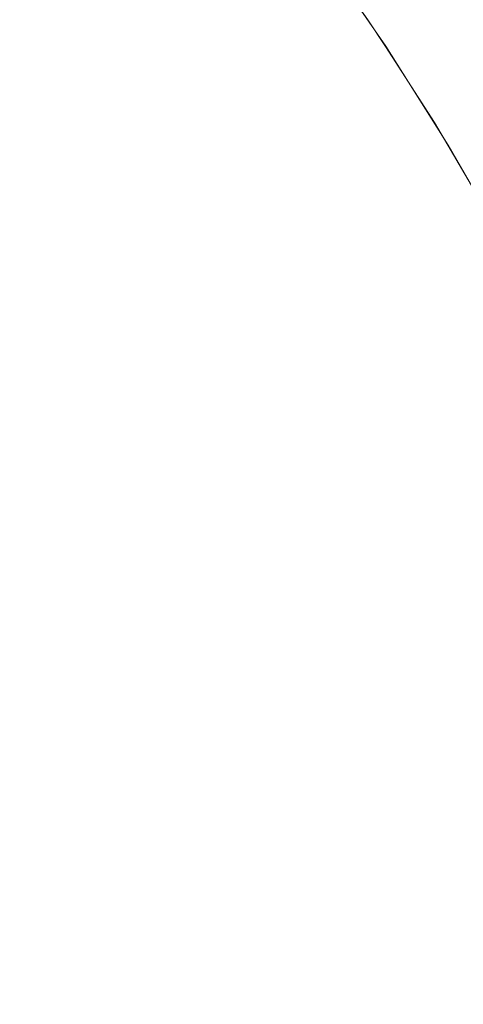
# Model space of a CAD drawing. Header units: centimetres. Extents: x -26.3 to 27.5, y 5.9 to 64.6.
# Tile 198 of 256: x -8.2158 to -8.2004, y 7.622 to 7.6562. Entities that reach past the tile are written whole.
import ezdxf

# ---------------------------------------------------------------- set-up
doc = ezdxf.new("R2010")
doc.units = ezdxf.units.CM
doc.header["$LTSCALE"] = 2.54
doc.layers.add('Lucido design-1', color=7, linetype='Continuous')

# ---------------------------------------------------------------- blocks, each defined once
blk = doc.blocks.new('Gruppo-3-1')
at = {"color": 7, "linetype": 'Continuous', "lineweight": 9}
for points, invisible_edges in [([(-8.213002, 7.659588, -743.846829), (-8.210548, 7.656413, -743.846829), (-8.211693, 7.655566, -743.850691), (-8.21411, 7.658693, -743.850691)], 15), ([(-8.213002, 7.659588, -779.946829), (-8.210548, 7.656413, -779.946829), (-8.211693, 7.655566, -779.950691), (-8.21411, 7.658693, -779.950691)], 15), ([(-8.206428, 7.659461, -743.822656), (-8.203986, 7.656007, -743.822656), (-8.204347, 7.655763, -743.826771), (-8.206779, 7.659201, -743.826771)], 15), ([(-8.206428, 7.659461, -779.922656), (-8.203986, 7.656007, -779.922656), (-8.204347, 7.655763, -779.926771), (-8.206779, 7.659201, -779.926771)], 15), ([(-8.206214, 7.659619, -743.818524), (-8.203765, 7.656156, -743.818524), (-8.203986, 7.656007, -743.822656), (-8.206428, 7.659461, -743.822656)], 15), ([(-8.206214, 7.659619, -779.918524), (-8.203765, 7.656156, -779.918524), (-8.203986, 7.656007, -779.922656), (-8.206428, 7.659461, -779.922656)], 15), ([(-8.205389, 7.658616, -743.814164), (-8.203686, 7.656209, -743.814164), (-8.203765, 7.656156, -743.818524), (-8.206214, 7.659619, -743.818524)], 14), ([(-8.205389, 7.658616, -779.914164), (-8.203686, 7.656209, -779.914164), (-8.203765, 7.656156, -779.918524), (-8.206214, 7.659619, -779.918524)], 14), ([(-8.206779, 7.659201, -743.826771), (-8.204347, 7.655763, -743.826771), (-8.204849, 7.655423, -743.83086), (-8.207266, 7.658841, -743.83086)], 15), ([(-8.206779, 7.659201, -779.926771), (-8.204347, 7.655763, -779.926771), (-8.204849, 7.655423, -779.93086), (-8.207266, 7.658841, -779.93086)], 15), ([(-8.21411, 7.658693, -743.850691), (-8.211693, 7.655566, -743.850691), (-8.212964, 7.654627, -743.854488), (-8.21534, 7.6577, -743.854488)], 15), ([(-8.21411, 7.658693, -779.950691), (-8.211693, 7.655566, -779.950691), (-8.212964, 7.654627, -779.954488), (-8.21534, 7.6577, -779.954488)], 15), ([(-8.207266, 7.658841, -743.83086), (-8.204849, 7.655423, -743.83086), (-8.20549, 7.65499, -743.834917), (-8.207888, 7.658381, -743.834917)], 15), ([(-8.207266, 7.658841, -779.93086), (-8.204849, 7.655423, -779.93086), (-8.20549, 7.65499, -779.934917), (-8.207888, 7.658381, -779.934917)], 15), ([(-8.207888, 7.658381, -743.834917), (-8.20549, 7.65499, -743.834917), (-8.206269, 7.654464, -743.838936), (-8.208644, 7.657822, -743.838936)], 15), ([(-8.207888, 7.658381, -779.934917), (-8.20549, 7.65499, -779.934917), (-8.206269, 7.654464, -779.938936), (-8.208644, 7.657822, -779.938936)], 15), ([(-8.205373, 7.658628, -743.614164), (-8.20307, 7.655286, -743.614164), (-8.203686, 7.656209, -743.814164)], 10), ([(-8.20333, 7.655769, -743.610419), (-8.20307, 7.655286, -743.614164), (-8.205373, 7.658628, -743.614164), (-8.205192, 7.65846, -743.610359)], 13), ([(-8.205373, 7.658628, -779.714164), (-8.20307, 7.655286, -779.714164), (-8.203686, 7.656209, -779.914164)], 10), ([(-8.20333, 7.655769, -779.710419), (-8.20307, 7.655286, -779.714164), (-8.205373, 7.658628, -779.714164), (-8.205192, 7.65846, -779.710359)], 13), ([(-8.20315, 7.655769, -743.606677), (-8.20333, 7.655769, -743.610419), (-8.205192, 7.65846, -743.610359), (-8.205009, 7.65846, -743.606558)], 15), ([(-8.20315, 7.655769, -779.706677), (-8.20333, 7.655769, -779.710419), (-8.205192, 7.65846, -779.710359), (-8.205009, 7.65846, -779.706558)], 15), ([(-8.20285, 7.655769, -743.602943), (-8.20315, 7.655769, -743.606677), (-8.205009, 7.65846, -743.606558), (-8.204704, 7.65846, -743.602765)], 15), ([(-8.20285, 7.655769, -779.702943), (-8.20315, 7.655769, -779.706677), (-8.205009, 7.65846, -779.706558), (-8.204704, 7.65846, -779.702765)], 15), ([(-8.202431, 7.655769, -743.599221), (-8.20285, 7.655769, -743.602943), (-8.204704, 7.65846, -743.602765), (-8.204278, 7.65846, -743.598983)], 15), ([(-8.202431, 7.655769, -779.699221), (-8.20285, 7.655769, -779.702943), (-8.204704, 7.65846, -779.702765), (-8.204278, 7.65846, -779.698983)], 15), ([(-8.201893, 7.655769, -743.595514), (-8.202431, 7.655769, -743.599221), (-8.204278, 7.65846, -743.598983), (-8.203731, 7.65846, -743.595217)], 15), ([(-8.201893, 7.655769, -779.695514), (-8.202431, 7.655769, -779.699221), (-8.204278, 7.65846, -779.698983), (-8.203731, 7.65846, -779.695217)], 15), ([(-8.201236, 7.655769, -743.591827), (-8.201893, 7.655769, -743.595514), (-8.203731, 7.65846, -743.595217), (-8.203064, 7.65846, -743.591471)], 15), ([(-8.201236, 7.655769, -779.691827), (-8.201893, 7.655769, -779.695514), (-8.203731, 7.65846, -779.695217), (-8.203064, 7.65846, -779.691471)], 15), ([(-8.200461, 7.655769, -743.588162), (-8.201236, 7.655769, -743.591827), (-8.203064, 7.65846, -743.591471), (-8.202276, 7.65846, -743.587747)], 15), ([(-8.200461, 7.655769, -779.688162), (-8.201236, 7.655769, -779.691827), (-8.203064, 7.65846, -779.691471), (-8.202276, 7.65846, -779.687747)], 15), ([(-8.199569, 7.655769, -743.584524), (-8.200461, 7.655769, -743.588162), (-8.202276, 7.65846, -743.587747), (-8.20137, 7.65846, -743.584051)], 15), ([(-8.199569, 7.655769, -779.684524), (-8.200461, 7.655769, -779.688162), (-8.202276, 7.65846, -779.687747), (-8.20137, 7.65846, -779.684051)], 15), ([(-8.198561, 7.655769, -743.580916), (-8.199569, 7.655769, -743.584524), (-8.20137, 7.65846, -743.584051), (-8.200346, 7.65846, -743.580386)], 15), ([(-8.198561, 7.655769, -779.680916), (-8.199569, 7.655769, -779.684524), (-8.20137, 7.65846, -779.684051), (-8.200346, 7.65846, -779.680386)], 15), ([(-8.21534, 7.6577, -743.854488), (-8.212964, 7.654627, -743.854488), (-8.214358, 7.653596, -743.858213), (-8.216689, 7.656611, -743.858213)], 15), ([(-8.21534, 7.6577, -779.954488), (-8.212964, 7.654627, -779.954488), (-8.214358, 7.653596, -779.958213), (-8.216689, 7.656611, -779.958213)], 15), ([(-8.208644, 7.657822, -743.838936), (-8.206269, 7.654464, -743.838936), (-8.207183, 7.653846, -743.842909), (-8.209531, 7.657166, -743.842909)], 15), ([(-8.208644, 7.657822, -779.938936), (-8.206269, 7.654464, -779.938936), (-8.207183, 7.653846, -779.942909), (-8.209531, 7.657166, -779.942909)], 15), ([(-8.209531, 7.657166, -743.842909), (-8.207183, 7.653846, -743.842909), (-8.208231, 7.653138, -743.846829), (-8.210548, 7.656413, -743.846829)], 15), ([(-8.209531, 7.657166, -779.942909), (-8.207183, 7.653846, -779.942909), (-8.208231, 7.653138, -779.946829), (-8.210548, 7.656413, -779.946829)], 15), ([(-25.986537, 7.656304, -743.131377), (-25.986537, 7.653931, -743.129842), (27.113463, 7.653931, -743.129842), (27.113463, 7.656304, -743.131377)], 10), ([(-25.986537, 7.656304, -779.231377), (-25.986537, 7.653931, -779.229842), (27.113463, 7.653931, -779.229842), (27.113463, 7.656304, -779.231377)], 10), ([(-8.216689, 7.656611, -743.858213), (-8.214358, 7.653596, -743.858213), (-8.215872, 7.652476, -743.861861), (-8.218154, 7.655428, -743.861861)], 15), ([(-8.216689, 7.656611, -779.958213), (-8.214358, 7.653596, -779.958213), (-8.215872, 7.652476, -779.961861), (-8.218154, 7.655428, -779.961861)], 15), ([(-8.210548, 7.656413, -743.846829), (-8.208231, 7.653138, -743.846829), (-8.209411, 7.65234, -743.850691), (-8.211693, 7.655566, -743.850691)], 15), ([(-8.210548, 7.656413, -779.946829), (-8.208231, 7.653138, -779.946829), (-8.209411, 7.65234, -779.950691), (-8.211693, 7.655566, -779.950691)], 15), ([(-8.203986, 7.656007, -743.822656), (-8.201692, 7.652453, -743.822656), (-8.202064, 7.652224, -743.826771), (-8.204347, 7.655763, -743.826771)], 15), ([(-8.203986, 7.656007, -779.922656), (-8.201692, 7.652453, -779.922656), (-8.202064, 7.652224, -779.926771), (-8.204347, 7.655763, -779.926771)], 15), ([(-8.203765, 7.656156, -743.818524), (-8.201465, 7.652593, -743.818524), (-8.201692, 7.652453, -743.822656), (-8.203986, 7.656007, -743.822656)], 15), ([(-8.203765, 7.656156, -779.918524), (-8.201465, 7.652593, -779.918524), (-8.201692, 7.652453, -779.922656), (-8.203986, 7.656007, -779.922656)], 15), ([(-8.203765, 7.656156, -743.818524), (-8.203686, 7.656209, -743.814164), (-8.203084, 7.655276, -743.814164)], 9), ([(-8.203765, 7.656156, -779.918524), (-8.203686, 7.656209, -779.914164), (-8.203084, 7.655276, -779.914164)], 9), ([(-8.203084, 7.655276, -743.814164), (-8.201384, 7.652643, -743.814164), (-8.201465, 7.652593, -743.818524), (-8.203765, 7.656156, -743.818524)], 14), ([(-8.203084, 7.655276, -779.914164), (-8.201384, 7.652643, -779.914164), (-8.201465, 7.652593, -779.918524), (-8.203765, 7.656156, -779.918524)], 14), ([(-8.20307, 7.655286, -743.614164), (-8.203084, 7.655276, -743.814164), (-8.203686, 7.656209, -743.814164)], 9), ([(-8.20307, 7.655286, -779.714164), (-8.203084, 7.655276, -779.914164), (-8.203686, 7.656209, -779.914164)], 9), ([(-8.204347, 7.655763, -743.826771), (-8.202064, 7.652224, -743.826771), (-8.20258, 7.651907, -743.83086), (-8.204849, 7.655423, -743.83086)], 15), ([(-8.204347, 7.655763, -779.926771), (-8.202064, 7.652224, -779.926771), (-8.20258, 7.651907, -779.93086), (-8.204849, 7.655423, -779.93086)], 15), ([(-8.20307, 7.655286, -743.614164), (-8.20333, 7.655769, -743.610419), (-8.201558, 7.653019, -743.610476)], 11), ([(-8.201381, 7.653019, -743.606791), (-8.201558, 7.653019, -743.610476), (-8.20333, 7.655769, -743.610419), (-8.20315, 7.655769, -743.606677)], 15), ([(-8.20307, 7.655286, -779.714164), (-8.20333, 7.655769, -779.710419), (-8.201558, 7.653019, -779.710476)], 11), ([(-8.201381, 7.653019, -779.706791), (-8.201558, 7.653019, -779.710476), (-8.20333, 7.655769, -779.710419), (-8.20315, 7.655769, -779.706677)], 15), ([(-8.201085, 7.653019, -743.603114), (-8.201381, 7.653019, -743.606791), (-8.20315, 7.655769, -743.606677), (-8.20285, 7.655769, -743.602943)], 15), ([(-8.201085, 7.653019, -779.703114), (-8.201381, 7.653019, -779.706791), (-8.20315, 7.655769, -779.706677), (-8.20285, 7.655769, -779.702943)], 15), ([(-8.200672, 7.653019, -743.599448), (-8.201085, 7.653019, -743.603114), (-8.20285, 7.655769, -743.602943), (-8.202431, 7.655769, -743.599221)], 15), ([(-8.200672, 7.653019, -779.699448), (-8.201085, 7.653019, -779.703114), (-8.20285, 7.655769, -779.702943), (-8.202431, 7.655769, -779.699221)], 15), ([(-8.200142, 7.653019, -743.595797), (-8.200672, 7.653019, -743.599448), (-8.202431, 7.655769, -743.599221), (-8.201893, 7.655769, -743.595514)], 15), ([(-8.200142, 7.653019, -779.695797), (-8.200672, 7.653019, -779.699448), (-8.202431, 7.655769, -779.699221), (-8.201893, 7.655769, -779.695514)], 15), ([(-8.199495, 7.653019, -743.592165), (-8.200142, 7.653019, -743.595797), (-8.201893, 7.655769, -743.595514), (-8.201236, 7.655769, -743.591827)], 15), ([(-8.199495, 7.653019, -779.692165), (-8.200142, 7.653019, -779.695797), (-8.201893, 7.655769, -779.695514), (-8.201236, 7.655769, -779.691827)], 15), ([(-8.198732, 7.653019, -743.588556), (-8.199495, 7.653019, -743.592165), (-8.201236, 7.655769, -743.591827), (-8.200461, 7.655769, -743.588162)], 15), ([(-8.198732, 7.653019, -779.688556), (-8.199495, 7.653019, -779.692165), (-8.201236, 7.655769, -779.691827), (-8.200461, 7.655769, -779.688162)], 15), ([(-8.197853, 7.653019, -743.584973), (-8.198732, 7.653019, -743.588556), (-8.200461, 7.655769, -743.588162), (-8.199569, 7.655769, -743.584524)], 15), ([(-8.197853, 7.653019, -779.684973), (-8.198732, 7.653019, -779.688556), (-8.200461, 7.655769, -779.688162), (-8.199569, 7.655769, -779.684524)], 15), ([(-8.211693, 7.655566, -743.850691), (-8.209411, 7.65234, -743.850691), (-8.210721, 7.651455, -743.854488), (-8.212964, 7.654627, -743.854488)], 15), ([(-8.211693, 7.655566, -779.950691), (-8.209411, 7.65234, -779.950691), (-8.210721, 7.651455, -779.954488), (-8.212964, 7.654627, -779.954488)], 15), ([(-8.204849, 7.655423, -743.83086), (-8.20258, 7.651907, -743.83086), (-8.203238, 7.651501, -743.834917), (-8.20549, 7.65499, -743.834917)], 15), ([(-8.204849, 7.655423, -779.93086), (-8.20258, 7.651907, -779.93086), (-8.203238, 7.651501, -779.934917), (-8.20549, 7.65499, -779.934917)], 15), ([(-8.201384, 7.652643, -743.814164), (-8.203084, 7.655276, -743.814164), (-8.20307, 7.655286, -743.614164)], 10), ([(-8.201384, 7.652643, -779.914164), (-8.203084, 7.655276, -779.914164), (-8.20307, 7.655286, -779.714164)], 10), ([(-8.201384, 7.652643, -743.814164), (-8.20307, 7.655286, -743.614164), (-8.200905, 7.651857, -743.614164)], 9), ([(-8.201558, 7.653019, -743.610476), (-8.200905, 7.651857, -743.614164), (-8.20307, 7.655286, -743.614164)], 9), ([(-8.201384, 7.652643, -779.914164), (-8.20307, 7.655286, -779.714164), (-8.200905, 7.651857, -779.714164)], 9), ([(-8.201558, 7.653019, -779.710476), (-8.200905, 7.651857, -779.714164), (-8.20307, 7.655286, -779.714164)], 9), ([(-8.20549, 7.65499, -743.834917), (-8.203238, 7.651501, -743.834917), (-8.204038, 7.651009, -743.838936), (-8.206269, 7.654464, -743.838936)], 15), ([(-8.20549, 7.65499, -779.934917), (-8.203238, 7.651501, -779.934917), (-8.204038, 7.651009, -779.938936), (-8.206269, 7.654464, -779.938936)], 15), ([(-8.212964, 7.654627, -743.854488), (-8.210721, 7.651455, -743.854488), (-8.212157, 7.650484, -743.858213), (-8.214358, 7.653596, -743.858213)], 15), ([(-8.212964, 7.654627, -779.954488), (-8.210721, 7.651455, -779.954488), (-8.212157, 7.650484, -779.958213), (-8.214358, 7.653596, -779.958213)], 15), ([(-8.206269, 7.654464, -743.838936), (-8.204038, 7.651009, -743.838936), (-8.204978, 7.65043, -743.842909), (-8.207183, 7.653846, -743.842909)], 15), ([(-8.206269, 7.654464, -779.938936), (-8.204038, 7.651009, -779.938936), (-8.204978, 7.65043, -779.942909), (-8.207183, 7.653846, -779.942909)], 15), ([(27.113463, 7.652741, -743.129071), (27.113463, 7.653931, -743.129842), (-25.986537, 7.653931, -743.129842), (-25.986537, 7.652741, -743.129071)], 10), ([(27.113463, 7.652741, -779.229071), (27.113463, 7.653931, -779.229842), (-25.986537, 7.653931, -779.229842), (-25.986537, 7.652741, -779.229071)], 10), ([(-8.214358, 7.653596, -743.858213), (-8.212157, 7.650484, -743.858213), (-8.213718, 7.649429, -743.861861), (-8.215872, 7.652476, -743.861861)], 15), ([(-8.214358, 7.653596, -779.958213), (-8.212157, 7.650484, -779.958213), (-8.213718, 7.649429, -779.961861), (-8.215872, 7.652476, -779.961861)], 15), ([(-8.207183, 7.653846, -743.842909), (-8.204978, 7.65043, -743.842909), (-8.206056, 7.649767, -743.846829), (-8.208231, 7.653138, -743.846829)], 15), ([(-8.207183, 7.653846, -779.942909), (-8.204978, 7.65043, -779.942909), (-8.206056, 7.649767, -779.946829), (-8.208231, 7.653138, -779.946829)], 15), ([(-8.208231, 7.653138, -743.846829), (-8.206056, 7.649767, -743.846829), (-8.207268, 7.64902, -743.850691), (-8.209411, 7.65234, -743.850691)], 15), ([(-8.208231, 7.653138, -779.946829), (-8.206056, 7.649767, -779.946829), (-8.207268, 7.64902, -779.950691), (-8.209411, 7.65234, -779.950691)], 15), ([(-8.199877, 7.650212, -743.610529), (-8.200905, 7.651857, -743.614164), (-8.201558, 7.653019, -743.610476)], 11), ([(-8.199702, 7.650212, -743.606899), (-8.199877, 7.650212, -743.610529), (-8.201558, 7.653019, -743.610476), (-8.201381, 7.653019, -743.606791)], 15), ([(-8.199877, 7.650212, -779.710529), (-8.200905, 7.651857, -779.714164), (-8.201558, 7.653019, -779.710476)], 11), ([(-8.199702, 7.650212, -779.706899), (-8.199877, 7.650212, -779.710529), (-8.201558, 7.653019, -779.710476), (-8.201381, 7.653019, -779.706791)], 15), ([(-8.199411, 7.650212, -743.603275), (-8.199702, 7.650212, -743.606899), (-8.201381, 7.653019, -743.606791), (-8.201085, 7.653019, -743.603114)], 15), ([(-8.199411, 7.650212, -779.703275), (-8.199702, 7.650212, -779.706899), (-8.201381, 7.653019, -779.706791), (-8.201085, 7.653019, -779.703114)], 15), ([(-8.199004, 7.650212, -743.599663), (-8.199411, 7.650212, -743.603275), (-8.201085, 7.653019, -743.603114), (-8.200672, 7.653019, -743.599448)], 15), ([(-8.199004, 7.650212, -779.699663), (-8.199411, 7.650212, -779.703275), (-8.201085, 7.653019, -779.703114), (-8.200672, 7.653019, -779.699448)], 15), ([(-8.198481, 7.650212, -743.596066), (-8.199004, 7.650212, -743.599663), (-8.200672, 7.653019, -743.599448), (-8.200142, 7.653019, -743.595797)], 15), ([(-8.198481, 7.650212, -779.696066), (-8.199004, 7.650212, -779.699663), (-8.200672, 7.653019, -779.699448), (-8.200142, 7.653019, -779.695797)], 15), ([(-25.986537, 7.652741, -743.129071), (-25.986537, 7.650202, -743.127578), (27.113463, 7.650202, -743.127578), (27.113463, 7.652741, -743.129071)], 10), ([(-25.986537, 7.652741, -779.229071), (-25.986537, 7.650202, -779.227578), (27.113463, 7.650202, -779.227578), (27.113463, 7.652741, -779.229071)], 10), ([(-8.201465, 7.652593, -743.818524), (-8.199319, 7.648935, -743.818524), (-8.199551, 7.648805, -743.822656), (-8.201692, 7.652453, -743.822656)], 15), ([(-8.201465, 7.652593, -779.918524), (-8.199319, 7.648935, -779.918524), (-8.199551, 7.648805, -779.922656), (-8.201692, 7.652453, -779.922656)], 15), ([(-8.201465, 7.652593, -743.818524), (-8.201384, 7.652643, -743.814164), (-8.200919, 7.651849, -743.814164)], 9), ([(-8.201465, 7.652593, -779.918524), (-8.201384, 7.652643, -779.914164), (-8.200919, 7.651849, -779.914164)], 9), ([(-8.200919, 7.651849, -743.814164), (-8.199236, 7.648981, -743.814164), (-8.199319, 7.648935, -743.818524), (-8.201465, 7.652593, -743.818524)], 14), ([(-8.200919, 7.651849, -779.914164), (-8.199236, 7.648981, -779.914164), (-8.199319, 7.648935, -779.918524), (-8.201465, 7.652593, -779.918524)], 14), ([(-8.200905, 7.651857, -743.614164), (-8.200919, 7.651849, -743.814164), (-8.201384, 7.652643, -743.814164)], 9), ([(-8.200905, 7.651857, -779.714164), (-8.200919, 7.651849, -779.914164), (-8.201384, 7.652643, -779.914164)], 9), ([(-8.215872, 7.652476, -743.861861), (-8.213718, 7.649429, -743.861861), (-8.2154, 7.648293, -743.865425), (-8.217504, 7.651268, -743.865425)], 15), ([(-8.215872, 7.652476, -779.961861), (-8.213718, 7.649429, -779.961861), (-8.2154, 7.648293, -779.965425), (-8.217504, 7.651268, -779.965425)], 15), ([(-8.209411, 7.65234, -743.850691), (-8.207268, 7.64902, -743.850691), (-8.208614, 7.648191, -743.854488), (-8.210721, 7.651455, -743.854488)], 15), ([(-8.209411, 7.65234, -779.950691), (-8.207268, 7.64902, -779.950691), (-8.208614, 7.648191, -779.954488), (-8.210721, 7.651455, -779.954488)], 15), ([(-8.202064, 7.652224, -743.826771), (-8.199932, 7.648592, -743.826771), (-8.200461, 7.648297, -743.83086), (-8.20258, 7.651907, -743.83086)], 15), ([(-8.202064, 7.652224, -779.926771), (-8.199932, 7.648592, -779.926771), (-8.200461, 7.648297, -779.93086), (-8.20258, 7.651907, -779.93086)], 15), ([(-8.201692, 7.652453, -743.822656), (-8.199551, 7.648805, -743.822656), (-8.199932, 7.648592, -743.826771), (-8.202064, 7.652224, -743.826771)], 15), ([(-8.201692, 7.652453, -779.922656), (-8.199551, 7.648805, -779.922656), (-8.199932, 7.648592, -779.926771), (-8.202064, 7.652224, -779.926771)], 15), ([(-8.20258, 7.651907, -743.83086), (-8.200461, 7.648297, -743.83086), (-8.201137, 7.64792, -743.834917), (-8.203238, 7.651501, -743.834917)], 15), ([(-8.20258, 7.651907, -779.93086), (-8.200461, 7.648297, -779.93086), (-8.201137, 7.64792, -779.934917), (-8.203238, 7.651501, -779.934917)], 15), ([(-8.199236, 7.648981, -743.814164), (-8.200919, 7.651849, -743.814164), (-8.200905, 7.651857, -743.614164)], 10), ([(-8.199236, 7.648981, -779.914164), (-8.200919, 7.651849, -779.914164), (-8.200905, 7.651857, -779.714164)], 10), ([(-8.199236, 7.648981, -743.814164), (-8.200905, 7.651857, -743.614164), (-8.198884, 7.648346, -743.614164)], 9), ([(-8.198884, 7.648346, -743.614164), (-8.200905, 7.651857, -743.614164), (-8.199877, 7.650212, -743.610529)], 10), ([(-8.199236, 7.648981, -779.914164), (-8.200905, 7.651857, -779.714164), (-8.198884, 7.648346, -779.714164)], 9), ([(-8.198884, 7.648346, -779.714164), (-8.200905, 7.651857, -779.714164), (-8.199877, 7.650212, -779.710529)], 10), ([(-8.203238, 7.651501, -743.834917), (-8.201137, 7.64792, -743.834917), (-8.201957, 7.647461, -743.838936), (-8.204038, 7.651009, -743.838936)], 15), ([(-8.203238, 7.651501, -779.934917), (-8.201137, 7.64792, -779.934917), (-8.201957, 7.647461, -779.938936), (-8.204038, 7.651009, -779.938936)], 15), ([(-8.217504, 7.651268, -743.865425), (-8.2154, 7.648293, -743.865425), (-8.2172, 7.647076, -743.8689), (-8.219251, 7.649977, -743.8689)], 15), ([(-8.217504, 7.651268, -779.965425), (-8.2154, 7.648293, -779.965425), (-8.2172, 7.647076, -779.9689), (-8.219251, 7.649977, -779.9689)], 15), ([(-8.210721, 7.651455, -743.854488), (-8.208614, 7.648191, -743.854488), (-8.210091, 7.647282, -743.858213), (-8.212157, 7.650484, -743.858213)], 15), ([(-8.210721, 7.651455, -779.954488), (-8.208614, 7.648191, -779.954488), (-8.210091, 7.647282, -779.958213), (-8.212157, 7.650484, -779.958213)], 15), ([(-8.204038, 7.651009, -743.838936), (-8.201957, 7.647461, -743.838936), (-8.20292, 7.646923, -743.842909), (-8.204978, 7.65043, -743.842909)], 15), ([(-8.204038, 7.651009, -779.938936), (-8.201957, 7.647461, -779.938936), (-8.20292, 7.646923, -779.942909), (-8.204978, 7.65043, -779.942909)], 15), ([(-8.212157, 7.650484, -743.858213), (-8.210091, 7.647282, -743.858213), (-8.211695, 7.646294, -743.861861), (-8.213718, 7.649429, -743.861861)], 15), ([(-8.212157, 7.650484, -779.958213), (-8.210091, 7.647282, -779.958213), (-8.211695, 7.646294, -779.961861), (-8.213718, 7.649429, -779.961861)], 15), ([(27.113463, 7.649078, -743.126917), (27.113463, 7.650202, -743.127578), (-25.986537, 7.650202, -743.127578), (-25.986537, 7.649078, -743.126917)], 10), ([(27.113463, 7.649078, -779.226917), (27.113463, 7.650202, -779.227578), (-25.986537, 7.650202, -779.227578), (-25.986537, 7.649078, -779.226917)], 10), ([(-8.204978, 7.65043, -743.842909), (-8.20292, 7.646923, -743.842909), (-8.204025, 7.646306, -743.846829), (-8.206056, 7.649767, -743.846829)], 15), ([(-8.204978, 7.65043, -779.942909), (-8.20292, 7.646923, -779.942909), (-8.204025, 7.646306, -779.946829), (-8.206056, 7.649767, -779.946829)], 15), ([(-8.206056, 7.649767, -743.846829), (-8.204025, 7.646306, -743.846829), (-8.205268, 7.645612, -743.850691), (-8.207268, 7.64902, -743.850691)], 15), ([(-8.206056, 7.649767, -779.946829), (-8.204025, 7.646306, -779.946829), (-8.205268, 7.645612, -779.950691), (-8.207268, 7.64902, -779.950691)], 15), ([(-8.213718, 7.649429, -743.861861), (-8.211695, 7.646294, -743.861861), (-8.213423, 7.64523, -743.865425), (-8.2154, 7.648293, -743.865425)], 15), ([(-8.213718, 7.649429, -779.961861), (-8.211695, 7.646294, -779.961861), (-8.213423, 7.64523, -779.965425), (-8.2154, 7.648293, -779.965425)], 15), ([(-25.986537, 7.649078, -743.126917), (-25.986537, 7.646378, -743.125479), (27.113463, 7.646378, -743.125479), (27.113463, 7.649078, -743.126917)], 10), ([(-25.986537, 7.649078, -779.226917), (-25.986537, 7.646378, -779.225479), (27.113463, 7.646378, -779.225479), (27.113463, 7.649078, -779.226917)], 10), ([(-8.207268, 7.64902, -743.850691), (-8.205268, 7.645612, -743.850691), (-8.206648, 7.644841, -743.854488), (-8.208614, 7.648191, -743.854488)], 15), ([(-8.207268, 7.64902, -779.950691), (-8.205268, 7.645612, -779.950691), (-8.206648, 7.644841, -779.954488), (-8.208614, 7.648191, -779.954488)], 15), ([(-8.199932, 7.648592, -743.826771), (-8.197957, 7.644873, -743.826771), (-8.198498, 7.6446, -743.83086), (-8.200461, 7.648297, -743.83086)], 15), ([(-8.199932, 7.648592, -779.926771), (-8.197957, 7.644873, -779.926771), (-8.198498, 7.6446, -779.93086), (-8.200461, 7.648297, -779.93086)], 15), ([(-8.2154, 7.648293, -743.865425), (-8.213423, 7.64523, -743.865425), (-8.215273, 7.644091, -743.8689), (-8.2172, 7.647076, -743.8689)], 15), ([(-8.2154, 7.648293, -779.965425), (-8.213423, 7.64523, -779.965425), (-8.215273, 7.644091, -779.9689), (-8.2172, 7.647076, -779.9689)], 15), ([(-8.208614, 7.648191, -743.854488), (-8.206648, 7.644841, -743.854488), (-8.208162, 7.643995, -743.858213), (-8.210091, 7.647282, -743.858213)], 15), ([(-8.208614, 7.648191, -779.954488), (-8.206648, 7.644841, -779.954488), (-8.208162, 7.643995, -779.958213), (-8.210091, 7.647282, -779.958213)], 15), ([(-8.200461, 7.648297, -743.83086), (-8.198498, 7.6446, -743.83086), (-8.199189, 7.644252, -743.834917), (-8.201137, 7.64792, -743.834917)], 15), ([(-8.200461, 7.648297, -779.93086), (-8.198498, 7.6446, -779.93086), (-8.199189, 7.644252, -779.934917), (-8.201137, 7.64792, -779.934917)], 15), ([(-8.201137, 7.64792, -743.834917), (-8.199189, 7.644252, -743.834917), (-8.200028, 7.643829, -743.838936), (-8.201957, 7.647461, -743.838936)], 15), ([(-8.201137, 7.64792, -779.934917), (-8.199189, 7.644252, -779.934917), (-8.200028, 7.643829, -779.938936), (-8.201957, 7.647461, -779.938936)], 15), ([(-8.201957, 7.647461, -743.838936), (-8.200028, 7.643829, -743.838936), (-8.201013, 7.643332, -743.842909), (-8.20292, 7.646923, -743.842909)], 15), ([(-8.201957, 7.647461, -779.938936), (-8.200028, 7.643829, -779.938936), (-8.201013, 7.643332, -779.942909), (-8.20292, 7.646923, -779.942909)], 15), ([(-8.2172, 7.647076, -743.8689), (-8.215273, 7.644091, -743.8689), (-8.217241, 7.64288, -743.87228), (-8.219114, 7.645782, -743.87228)], 15), ([(-8.2172, 7.647076, -779.9689), (-8.215273, 7.644091, -779.9689), (-8.217241, 7.64288, -779.97228), (-8.219114, 7.645782, -779.97228)], 15), ([(-8.210091, 7.647282, -743.858213), (-8.208162, 7.643995, -743.858213), (-8.209806, 7.643077, -743.861861), (-8.211695, 7.646294, -743.861861)], 15), ([(-8.210091, 7.647282, -779.958213), (-8.208162, 7.643995, -779.958213), (-8.209806, 7.643077, -779.961861), (-8.211695, 7.646294, -779.961861)], 15), ([(-8.20292, 7.646923, -743.842909), (-8.201013, 7.643332, -743.842909), (-8.202143, 7.642763, -743.846829), (-8.204025, 7.646306, -743.846829)], 15), ([(-8.20292, 7.646923, -779.942909), (-8.201013, 7.643332, -779.942909), (-8.202143, 7.642763, -779.946829), (-8.204025, 7.646306, -779.946829)], 15), ([(27.113463, 7.645323, -743.124917), (27.113463, 7.646378, -743.125479), (-25.986537, 7.646378, -743.125479), (-25.986537, 7.645323, -743.124917)], 10), ([(27.113463, 7.645323, -779.224917), (27.113463, 7.646378, -779.225479), (-25.986537, 7.646378, -779.225479), (-25.986537, 7.645323, -779.224917)], 10), ([(-8.211695, 7.646294, -743.861861), (-8.209806, 7.643077, -743.861861), (-8.211579, 7.642087, -743.865425), (-8.213423, 7.64523, -743.865425)], 15), ([(-8.211695, 7.646294, -779.961861), (-8.209806, 7.643077, -779.961861), (-8.211579, 7.642087, -779.965425), (-8.213423, 7.64523, -779.965425)], 15), ([(-8.204025, 7.646306, -743.846829), (-8.202143, 7.642763, -743.846829), (-8.203415, 7.642122, -743.850691), (-8.205268, 7.645612, -743.850691)], 15), ([(-8.204025, 7.646306, -779.946829), (-8.202143, 7.642763, -779.946829), (-8.203415, 7.642122, -779.950691), (-8.205268, 7.645612, -779.950691)], 15), ([(-8.205268, 7.645612, -743.850691), (-8.203415, 7.642122, -743.850691), (-8.204826, 7.64141, -743.854488), (-8.206648, 7.644841, -743.854488)], 15), ([(-8.205268, 7.645612, -779.950691), (-8.203415, 7.642122, -779.950691), (-8.204826, 7.64141, -779.954488), (-8.206648, 7.644841, -779.954488)], 15), ([(-25.986537, 7.645323, -743.124917), (-25.986537, 7.642466, -743.123549), (27.113463, 7.642466, -743.123549), (27.113463, 7.645323, -743.124917)], 10), ([(-25.986537, 7.645323, -779.224917), (-25.986537, 7.642466, -779.223549), (27.113463, 7.642466, -779.223549), (27.113463, 7.645323, -779.224917)], 10), ([(-8.213423, 7.64523, -743.865425), (-8.211579, 7.642087, -743.865425), (-8.213475, 7.641027, -743.8689), (-8.215273, 7.644091, -743.8689)], 15), ([(-8.213423, 7.64523, -779.965425), (-8.211579, 7.642087, -779.965425), (-8.213475, 7.641027, -779.9689), (-8.215273, 7.644091, -779.9689)], 15), ([(-8.206648, 7.644841, -743.854488), (-8.204826, 7.64141, -743.854488), (-8.206374, 7.640629, -743.858213), (-8.208162, 7.643995, -743.858213)], 15), ([(-8.206648, 7.644841, -779.954488), (-8.204826, 7.64141, -779.954488), (-8.206374, 7.640629, -779.958213), (-8.208162, 7.643995, -779.958213)], 15), ([(-8.215273, 7.644091, -743.8689), (-8.213475, 7.641027, -743.8689), (-8.215492, 7.6399, -743.87228), (-8.217241, 7.64288, -743.87228)], 15), ([(-8.215273, 7.644091, -779.9689), (-8.213475, 7.641027, -779.9689), (-8.215492, 7.6399, -779.97228), (-8.217241, 7.64288, -779.97228)], 15), ([(-8.208162, 7.643995, -743.858213), (-8.206374, 7.640629, -743.858213), (-8.208056, 7.639781, -743.861861), (-8.209806, 7.643077, -743.861861)], 15), ([(-8.208162, 7.643995, -779.958213), (-8.206374, 7.640629, -779.958213), (-8.208056, 7.639781, -779.961861), (-8.209806, 7.643077, -779.961861)], 15), ([(-8.200028, 7.643829, -743.838936), (-8.198255, 7.640118, -743.838936), (-8.19926, 7.639664, -743.842909), (-8.201013, 7.643332, -743.842909)], 15), ([(-8.200028, 7.643829, -779.938936), (-8.198255, 7.640118, -779.938936), (-8.19926, 7.639664, -779.942909), (-8.201013, 7.643332, -779.942909)], 15), ([(-8.201013, 7.643332, -743.842909), (-8.19926, 7.639664, -743.842909), (-8.200413, 7.639143, -743.846829), (-8.202143, 7.642763, -743.846829)], 15), ([(-8.201013, 7.643332, -779.942909), (-8.19926, 7.639664, -779.942909), (-8.200413, 7.639143, -779.946829), (-8.202143, 7.642763, -779.946829)], 15), ([(-8.209806, 7.643077, -743.861861), (-8.208056, 7.639781, -743.861861), (-8.209869, 7.638867, -743.865425), (-8.211579, 7.642087, -743.865425)], 15), ([(-8.209806, 7.643077, -779.961861), (-8.208056, 7.639781, -779.961861), (-8.209869, 7.638867, -779.965425), (-8.211579, 7.642087, -779.965425)], 15), ([(-8.217241, 7.64288, -743.87228), (-8.215492, 7.6399, -743.87228), (-8.217627, 7.638708, -743.87556), (-8.219323, 7.641598, -743.87556)], 15), ([(-8.217241, 7.64288, -779.97228), (-8.215492, 7.6399, -779.97228), (-8.217627, 7.638708, -779.97556), (-8.219323, 7.641598, -779.97556)], 15), ([(-8.202143, 7.642763, -743.846829), (-8.200413, 7.639143, -743.846829), (-8.201711, 7.638556, -743.850691), (-8.203415, 7.642122, -743.850691)], 15), ([(-8.202143, 7.642763, -779.946829), (-8.200413, 7.639143, -779.946829), (-8.201711, 7.638556, -779.950691), (-8.203415, 7.642122, -779.950691)], 15), ([(27.113463, 7.64148, -743.123077), (27.113463, 7.642466, -743.123549), (-25.986537, 7.642466, -743.123549), (-25.986537, 7.64148, -743.123077)], 10), ([(27.113463, 7.64148, -779.223077), (27.113463, 7.642466, -779.223549), (-25.986537, 7.642466, -779.223549), (-25.986537, 7.64148, -779.223077)], 10), ([(-8.211579, 7.642087, -743.865425), (-8.209869, 7.638867, -743.865425), (-8.211809, 7.637889, -743.8689), (-8.213475, 7.641027, -743.8689)], 15), ([(-8.211579, 7.642087, -779.965425), (-8.209869, 7.638867, -779.965425), (-8.211809, 7.637889, -779.9689), (-8.213475, 7.641027, -779.9689)], 15), ([(-8.203415, 7.642122, -743.850691), (-8.201711, 7.638556, -743.850691), (-8.203151, 7.637905, -743.854488), (-8.204826, 7.64141, -743.854488)], 15), ([(-8.203415, 7.642122, -779.950691), (-8.201711, 7.638556, -779.950691), (-8.203151, 7.637905, -779.954488), (-8.204826, 7.64141, -779.954488)], 15), ([(-25.986537, 7.64148, -743.123077), (-25.986537, 7.638474, -743.121791), (27.113463, 7.638474, -743.121791), (27.113463, 7.64148, -743.123077)], 10), ([(-25.986537, 7.64148, -779.223077), (-25.986537, 7.638474, -779.221791), (27.113463, 7.638474, -779.221791), (27.113463, 7.64148, -779.223077)], 10), ([(-8.204826, 7.64141, -743.854488), (-8.203151, 7.637905, -743.854488), (-8.204731, 7.637191, -743.858213), (-8.206374, 7.640629, -743.858213)], 15), ([(-8.204826, 7.64141, -779.954488), (-8.203151, 7.637905, -779.954488), (-8.204731, 7.637191, -779.958213), (-8.206374, 7.640629, -779.958213)], 15), ([(-8.213475, 7.641027, -743.8689), (-8.211809, 7.637889, -743.8689), (-8.213872, 7.636849, -743.87228), (-8.215492, 7.6399, -743.87228)], 15), ([(-8.213475, 7.641027, -779.9689), (-8.211809, 7.637889, -779.9689), (-8.213872, 7.636849, -779.97228), (-8.215492, 7.6399, -779.97228)], 15), ([(-8.206374, 7.640629, -743.858213), (-8.204731, 7.637191, -743.858213), (-8.206448, 7.636415, -743.861861), (-8.208056, 7.639781, -743.861861)], 15), ([(-8.206374, 7.640629, -779.958213), (-8.204731, 7.637191, -779.958213), (-8.206448, 7.636415, -779.961861), (-8.208056, 7.639781, -779.961861)], 15), ([(-8.215492, 7.6399, -743.87228), (-8.213872, 7.636849, -743.87228), (-8.216055, 7.635748, -743.87556), (-8.217627, 7.638708, -743.87556)], 15), ([(-8.215492, 7.6399, -779.97228), (-8.213872, 7.636849, -779.97228), (-8.216055, 7.635748, -779.97556), (-8.217627, 7.638708, -779.97556)], 15), ([(-8.208056, 7.639781, -743.861861), (-8.206448, 7.636415, -743.861861), (-8.208297, 7.635579, -743.865425), (-8.209869, 7.638867, -743.865425)], 15), ([(-8.208056, 7.639781, -779.961861), (-8.206448, 7.636415, -779.961861), (-8.208297, 7.635579, -779.965425), (-8.209869, 7.638867, -779.965425)], 15), ([(-8.19926, 7.639664, -743.842909), (-8.197664, 7.635924, -743.842909), (-8.198838, 7.635452, -743.846829), (-8.200413, 7.639143, -743.846829)], 15), ([(-8.19926, 7.639664, -779.942909), (-8.197664, 7.635924, -779.942909), (-8.198838, 7.635452, -779.946829), (-8.200413, 7.639143, -779.946829)], 15), ([(-8.209869, 7.638867, -743.865425), (-8.208297, 7.635579, -743.865425), (-8.210277, 7.634684, -743.8689), (-8.211809, 7.637889, -743.8689)], 15), ([(-8.209869, 7.638867, -779.965425), (-8.208297, 7.635579, -779.965425), (-8.210277, 7.634684, -779.9689), (-8.211809, 7.637889, -779.9689)], 15), ([(-8.200413, 7.639143, -743.846829), (-8.198838, 7.635452, -743.846829), (-8.20016, 7.634921, -743.850691), (-8.201711, 7.638556, -743.850691)], 15), ([(-8.200413, 7.639143, -779.946829), (-8.198838, 7.635452, -779.946829), (-8.20016, 7.634921, -779.950691), (-8.201711, 7.638556, -779.950691)], 15), ([(-8.201711, 7.638556, -743.850691), (-8.20016, 7.634921, -743.850691), (-8.201627, 7.634332, -743.854488), (-8.203151, 7.637905, -743.854488)], 15), ([(-8.201711, 7.638556, -779.950691), (-8.20016, 7.634921, -779.950691), (-8.201627, 7.634332, -779.954488), (-8.203151, 7.637905, -779.954488)], 15), ([(27.113463, 7.637558, -743.121399), (27.113463, 7.638474, -743.121791), (-25.986537, 7.638474, -743.121791), (-25.986537, 7.637558, -743.121399)], 10), ([(27.113463, 7.637558, -779.221399), (27.113463, 7.638474, -779.221791), (-25.986537, 7.638474, -779.221791), (-25.986537, 7.637558, -779.221399)], 10), ([(-8.211809, 7.637889, -743.8689), (-8.210277, 7.634684, -743.8689), (-8.212383, 7.633732, -743.87228), (-8.213872, 7.636849, -743.87228)], 15), ([(-8.211809, 7.637889, -779.9689), (-8.210277, 7.634684, -779.9689), (-8.212383, 7.633732, -779.97228), (-8.213872, 7.636849, -779.97228)], 15), ([(-8.203151, 7.637905, -743.854488), (-8.201627, 7.634332, -743.854488), (-8.203235, 7.633685, -743.858213), (-8.204731, 7.637191, -743.858213)], 15), ([(-8.203151, 7.637905, -779.954488), (-8.201627, 7.634332, -779.954488), (-8.203235, 7.633685, -779.958213), (-8.204731, 7.637191, -779.958213)], 15), ([(-25.986537, 7.637558, -743.121399), (-25.986537, 7.634409, -743.120209), (27.113463, 7.634409, -743.120209), (27.113463, 7.637558, -743.121399)], 10), ([(-25.986537, 7.637558, -779.221399), (-25.986537, 7.634409, -779.220209), (27.113463, 7.634409, -779.220209), (27.113463, 7.637558, -779.221399)], 10), ([(-8.204731, 7.637191, -743.858213), (-8.203235, 7.633685, -743.858213), (-8.204983, 7.632983, -743.861861), (-8.206448, 7.636415, -743.861861)], 15), ([(-8.204731, 7.637191, -779.958213), (-8.203235, 7.633685, -779.958213), (-8.204983, 7.632983, -779.961861), (-8.206448, 7.636415, -779.961861)], 15), ([(-8.213872, 7.636849, -743.87228), (-8.212383, 7.633732, -743.87228), (-8.21461, 7.632725, -743.87556), (-8.216055, 7.635748, -743.87556)], 15), ([(-8.213872, 7.636849, -779.97228), (-8.212383, 7.633732, -779.97228), (-8.21461, 7.632725, -779.97556), (-8.216055, 7.635748, -779.97556)], 15), ([(-8.206448, 7.636415, -743.861861), (-8.204983, 7.632983, -743.861861), (-8.206867, 7.632226, -743.865425), (-8.208297, 7.635579, -743.865425)], 15), ([(-8.206448, 7.636415, -779.961861), (-8.204983, 7.632983, -779.961861), (-8.206867, 7.632226, -779.965425), (-8.208297, 7.635579, -779.965425)], 15), ([(-8.216055, 7.635748, -743.87556), (-8.21461, 7.632725, -743.87556), (-8.216957, 7.631665, -743.878734), (-8.218354, 7.634589, -743.878734)], 15), ([(-8.216055, 7.635748, -779.97556), (-8.21461, 7.632725, -779.97556), (-8.216957, 7.631665, -779.978734), (-8.218354, 7.634589, -779.978734)], 15), ([(-8.208297, 7.635579, -743.865425), (-8.206867, 7.632226, -743.865425), (-8.208883, 7.631416, -743.8689), (-8.210277, 7.634684, -743.8689)], 15), ([(-8.208297, 7.635579, -779.965425), (-8.206867, 7.632226, -779.965425), (-8.208883, 7.631416, -779.9689), (-8.210277, 7.634684, -779.9689)], 15), ([(-8.20016, 7.634921, -743.850691), (-8.198765, 7.631224, -743.850691), (-8.200255, 7.630697, -743.854488), (-8.201627, 7.634332, -743.854488)], 15), ([(-8.20016, 7.634921, -779.950691), (-8.198765, 7.631224, -779.950691), (-8.200255, 7.630697, -779.954488), (-8.201627, 7.634332, -779.954488)], 15), ([(27.113463, 7.633562, -743.119889), (27.113463, 7.634409, -743.120209), (-25.986537, 7.634409, -743.120209), (-25.986537, 7.633562, -743.119889)], 10), ([(27.113463, 7.633562, -779.219889), (27.113463, 7.634409, -779.220209), (-25.986537, 7.634409, -779.220209), (-25.986537, 7.633562, -779.219889)], 10), ([(-8.210277, 7.634684, -743.8689), (-8.208883, 7.631416, -743.8689), (-8.211027, 7.630555, -743.87228), (-8.212383, 7.633732, -743.87228)], 15), ([(-8.210277, 7.634684, -779.9689), (-8.208883, 7.631416, -779.9689), (-8.211027, 7.630555, -779.97228), (-8.212383, 7.633732, -779.97228)], 15), ([(-8.201627, 7.634332, -743.854488), (-8.200255, 7.630697, -743.854488), (-8.20189, 7.63012, -743.858213), (-8.203235, 7.633685, -743.858213)], 15), ([(-8.201627, 7.634332, -779.954488), (-8.200255, 7.630697, -779.954488), (-8.20189, 7.63012, -779.958213), (-8.203235, 7.633685, -779.958213)], 15), ([(-8.212383, 7.633732, -743.87228), (-8.211027, 7.630555, -743.87228), (-8.213295, 7.629643, -743.87556), (-8.21461, 7.632725, -743.87556)], 15), ([(-8.212383, 7.633732, -779.97228), (-8.211027, 7.630555, -779.97228), (-8.213295, 7.629643, -779.97556), (-8.21461, 7.632725, -779.97556)], 15), ([(-25.986537, 7.633562, -743.119889), (-25.986537, 7.630278, -743.118806), (27.113463, 7.630278, -743.118806), (27.113463, 7.633562, -743.119889)], 10), ([(-25.986537, 7.633562, -779.219889), (-25.986537, 7.630278, -779.218806), (27.113463, 7.630278, -779.218806), (27.113463, 7.633562, -779.219889)], 10), ([(-8.203235, 7.633685, -743.858213), (-8.20189, 7.63012, -743.858213), (-8.203666, 7.629492, -743.861861), (-8.204983, 7.632983, -743.861861)], 15), ([(-8.203235, 7.633685, -779.958213), (-8.20189, 7.63012, -779.958213), (-8.203666, 7.629492, -779.961861), (-8.204983, 7.632983, -779.961861)], 15), ([(-8.21461, 7.632725, -743.87556), (-8.213295, 7.629643, -743.87556), (-8.215684, 7.628683, -743.878734), (-8.216957, 7.631665, -743.878734)], 15), ([(-8.21461, 7.632725, -779.97556), (-8.213295, 7.629643, -779.97556), (-8.215684, 7.628683, -779.978734), (-8.216957, 7.631665, -779.978734)], 15), ([(-8.204983, 7.632983, -743.861861), (-8.203666, 7.629492, -743.861861), (-8.20558, 7.628816, -743.865425), (-8.206867, 7.632226, -743.865425)], 15), ([(-8.204983, 7.632983, -779.961861), (-8.203666, 7.629492, -779.961861), (-8.20558, 7.628816, -779.965425), (-8.206867, 7.632226, -779.965425)], 15), ([(-8.206867, 7.632226, -743.865425), (-8.20558, 7.628816, -743.865425), (-8.207628, 7.628092, -743.8689), (-8.208883, 7.631416, -743.8689)], 15), ([(-8.206867, 7.632226, -779.965425), (-8.20558, 7.628816, -779.965425), (-8.207628, 7.628092, -779.9689), (-8.208883, 7.631416, -779.9689)], 15), ([(-8.216957, 7.631665, -743.878734), (-8.215684, 7.628683, -743.878734), (-8.218189, 7.627677, -743.881797), (-8.219416, 7.630553, -743.881797)], 15), ([(-8.216957, 7.631665, -779.978734), (-8.215684, 7.628683, -779.978734), (-8.218189, 7.627677, -779.981797), (-8.219416, 7.630553, -779.981797)], 15), ([(-8.208883, 7.631416, -743.8689), (-8.207628, 7.628092, -743.8689), (-8.209807, 7.627323, -743.87228), (-8.211027, 7.630555, -743.87228)], 15), ([(-8.208883, 7.631416, -779.9689), (-8.207628, 7.628092, -779.9689), (-8.209807, 7.627323, -779.97228), (-8.211027, 7.630555, -779.97228)], 15), ([(-8.200255, 7.630697, -743.854488), (-8.199039, 7.627008, -743.854488), (-8.200697, 7.6265, -743.858213), (-8.20189, 7.63012, -743.858213)], 15), ([(-8.200255, 7.630697, -779.954488), (-8.199039, 7.627008, -779.954488), (-8.200697, 7.6265, -779.958213), (-8.20189, 7.63012, -779.958213)], 15), ([(-8.211027, 7.630555, -743.87228), (-8.209807, 7.627323, -743.87228), (-8.212112, 7.626508, -743.87556), (-8.213295, 7.629643, -743.87556)], 15), ([(-8.211027, 7.630555, -779.97228), (-8.209807, 7.627323, -779.97228), (-8.212112, 7.626508, -779.97556), (-8.213295, 7.629643, -779.97556)], 15), ([(27.113463, 7.629499, -743.118549), (27.113463, 7.630278, -743.118806), (-25.986537, 7.630278, -743.118806), (-25.986537, 7.629499, -743.118549)], 10), ([(27.113463, 7.629499, -779.218549), (27.113463, 7.630278, -779.218806), (-25.986537, 7.630278, -779.218806), (-25.986537, 7.629499, -779.218549)], 10), ([(-8.20189, 7.63012, -743.858213), (-8.200697, 7.6265, -743.858213), (-8.202498, 7.625949, -743.861861), (-8.203666, 7.629492, -743.861861)], 15), ([(-8.20189, 7.63012, -779.958213), (-8.200697, 7.6265, -779.958213), (-8.202498, 7.625949, -779.961861), (-8.203666, 7.629492, -779.961861)], 15), ([(-8.213295, 7.629643, -743.87556), (-8.212112, 7.626508, -743.87556), (-8.21454, 7.62565, -743.878734), (-8.215684, 7.628683, -743.878734)], 15), ([(-8.213295, 7.629643, -779.97556), (-8.212112, 7.626508, -779.97556), (-8.21454, 7.62565, -779.978734), (-8.215684, 7.628683, -779.978734)], 15), ([(-25.986537, 7.629499, -743.118549), (-25.986537, 7.62609, -743.117584), (27.113463, 7.62609, -743.117584), (27.113463, 7.629499, -743.118549)], 10), ([(-25.986537, 7.629499, -779.218549), (-25.986537, 7.62609, -779.217584), (27.113463, 7.62609, -779.217584), (27.113463, 7.629499, -779.218549)], 10), ([(-8.203666, 7.629492, -743.861861), (-8.202498, 7.625949, -743.861861), (-8.204439, 7.625354, -743.865425), (-8.20558, 7.628816, -743.865425)], 15), ([(-8.203666, 7.629492, -779.961861), (-8.202498, 7.625949, -779.961861), (-8.204439, 7.625354, -779.965425), (-8.20558, 7.628816, -779.965425)], 15), ([(-8.215684, 7.628683, -743.878734), (-8.21454, 7.62565, -743.878734), (-8.217085, 7.624751, -743.881797), (-8.218189, 7.627677, -743.881797)], 15), ([(-8.215684, 7.628683, -779.978734), (-8.21454, 7.62565, -779.978734), (-8.217085, 7.624751, -779.981797), (-8.218189, 7.627677, -779.981797)], 15), ([(-8.20558, 7.628816, -743.865425), (-8.204439, 7.625354, -743.865425), (-8.206516, 7.624718, -743.8689), (-8.207628, 7.628092, -743.8689)], 15), ([(-8.20558, 7.628816, -779.965425), (-8.204439, 7.625354, -779.965425), (-8.206516, 7.624718, -779.9689), (-8.207628, 7.628092, -779.9689)], 15), ([(-8.207628, 7.628092, -743.8689), (-8.206516, 7.624718, -743.8689), (-8.208726, 7.624042, -743.87228), (-8.209807, 7.627323, -743.87228)], 15), ([(-8.207628, 7.628092, -779.9689), (-8.206516, 7.624718, -779.9689), (-8.208726, 7.624042, -779.97228), (-8.209807, 7.627323, -779.97228)], 15), ([(-8.209807, 7.627323, -743.87228), (-8.208726, 7.624042, -743.87228), (-8.211063, 7.623326, -743.87556), (-8.212112, 7.626508, -743.87556)], 15), ([(-8.209807, 7.627323, -779.97228), (-8.208726, 7.624042, -779.97228), (-8.211063, 7.623326, -779.97556), (-8.212112, 7.626508, -779.97556)], 15), ([(-8.199039, 7.627008, -743.854488), (-8.197981, 7.62327, -743.854488), (-8.199658, 7.622834, -743.858213), (-8.200697, 7.6265, -743.858213)], 15), ([(-8.199039, 7.627008, -779.954488), (-8.197981, 7.62327, -779.954488), (-8.199658, 7.622834, -779.958213), (-8.200697, 7.6265, -779.958213)], 15), ([(-8.212112, 7.626508, -743.87556), (-8.211063, 7.623326, -743.87556), (-8.213525, 7.622572, -743.878734), (-8.21454, 7.62565, -743.878734)], 15), ([(-8.212112, 7.626508, -779.97556), (-8.211063, 7.623326, -779.97556), (-8.213525, 7.622572, -779.978734), (-8.21454, 7.62565, -779.978734)], 15), ([(-8.200697, 7.6265, -743.858213), (-8.199658, 7.622834, -743.858213), (-8.201481, 7.622359, -743.861861), (-8.202498, 7.625949, -743.861861)], 15), ([(-8.200697, 7.6265, -779.958213), (-8.199658, 7.622834, -779.958213), (-8.201481, 7.622359, -779.961861), (-8.202498, 7.625949, -779.961861)], 15), ([(27.113463, 7.625376, -743.117382), (27.113463, 7.62609, -743.117584), (-25.986537, 7.62609, -743.117584), (-25.986537, 7.625376, -743.117382)], 10), ([(27.113463, 7.625376, -779.217382), (27.113463, 7.62609, -779.217584), (-25.986537, 7.62609, -779.217584), (-25.986537, 7.625376, -779.217382)], 10), ([(-8.202498, 7.625949, -743.861861), (-8.201481, 7.622359, -743.861861), (-8.203446, 7.621847, -743.865425), (-8.204439, 7.625354, -743.865425)], 15), ([(-8.202498, 7.625949, -779.961861), (-8.201481, 7.622359, -779.961861), (-8.203446, 7.621847, -779.965425), (-8.204439, 7.625354, -779.965425)], 15), ([(-8.21454, 7.62565, -743.878734), (-8.213525, 7.622572, -743.878734), (-8.216106, 7.621781, -743.881797), (-8.217085, 7.624751, -743.881797)], 15), ([(-8.21454, 7.62565, -779.978734), (-8.213525, 7.622572, -779.978734), (-8.216106, 7.621781, -779.981797), (-8.217085, 7.624751, -779.981797)], 15), ([(-25.986537, 7.625376, -743.117382), (-25.986537, 7.621853, -743.116546), (27.113463, 7.621853, -743.116546), (27.113463, 7.625376, -743.117382)], 10), ([(-25.986537, 7.625376, -779.217382), (-25.986537, 7.621853, -779.216546), (27.113463, 7.621853, -779.216546), (27.113463, 7.625376, -779.217382)], 10), ([(-8.204439, 7.625354, -743.865425), (-8.203446, 7.621847, -743.865425), (-8.205548, 7.6213, -743.8689), (-8.206516, 7.624718, -743.8689)], 15), ([(-8.204439, 7.625354, -779.965425), (-8.203446, 7.621847, -779.965425), (-8.205548, 7.6213, -779.9689), (-8.206516, 7.624718, -779.9689)], 15), ([(-8.206516, 7.624718, -743.8689), (-8.205548, 7.6213, -743.8689), (-8.207784, 7.620718, -743.87228), (-8.208726, 7.624042, -743.87228)], 15), ([(-8.206516, 7.624718, -779.9689), (-8.205548, 7.6213, -779.9689), (-8.207784, 7.620718, -779.97228), (-8.208726, 7.624042, -779.97228)], 15), ([(-8.208726, 7.624042, -743.87228), (-8.207784, 7.620718, -743.87228), (-8.21015, 7.620102, -743.87556), (-8.211063, 7.623326, -743.87556)], 15), ([(-8.208726, 7.624042, -779.97228), (-8.207784, 7.620718, -779.97228), (-8.21015, 7.620102, -779.97556), (-8.211063, 7.623326, -779.97556)], 15), ([(-8.211063, 7.623326, -743.87556), (-8.21015, 7.620102, -743.87556), (-8.212642, 7.619453, -743.878734), (-8.213525, 7.622572, -743.878734)], 15), ([(-8.211063, 7.623326, -779.97556), (-8.21015, 7.620102, -779.97556), (-8.212642, 7.619453, -779.978734), (-8.213525, 7.622572, -779.978734)], 15), ([(-8.199658, 7.622834, -743.858213), (-8.198777, 7.619126, -743.858213), (-8.200618, 7.618729, -743.861861), (-8.201481, 7.622359, -743.861861)], 15), ([(-8.199658, 7.622834, -779.958213), (-8.198777, 7.619126, -779.958213), (-8.200618, 7.618729, -779.961861), (-8.201481, 7.622359, -779.961861)], 15), ([(-8.213525, 7.622572, -743.878734), (-8.212642, 7.619453, -743.878734), (-8.215254, 7.618773, -743.881797), (-8.216106, 7.621781, -743.881797)], 15), ([(-8.213525, 7.622572, -779.978734), (-8.212642, 7.619453, -779.978734), (-8.215254, 7.618773, -779.981797), (-8.216106, 7.621781, -779.981797)], 15), ([(-8.201481, 7.622359, -743.861861), (-8.200618, 7.618729, -743.861861), (-8.202602, 7.618301, -743.865425), (-8.203446, 7.621847, -743.865425)], 15), ([(-8.201481, 7.622359, -779.961861), (-8.200618, 7.618729, -779.961861), (-8.202602, 7.618301, -779.965425), (-8.203446, 7.621847, -779.965425)], 15)]:
    blk.add_3dface(points, dxfattribs=dict(at, invisible_edges=invisible_edges))
blk = doc.blocks.new('Gruppo-4-1')
at = {"color": 7}
blk.add_blockref('Gruppo-3-1', (0, 0), dxfattribs=at)

msp = doc.modelspace()

# ---------------------------------------------------------------- block references
at = {"layer": 'Lucido design-1', "color": 7}
msp.add_blockref('Gruppo-4-1', (0, 0), dxfattribs=at)

doc.saveas('drawing.dxf')
